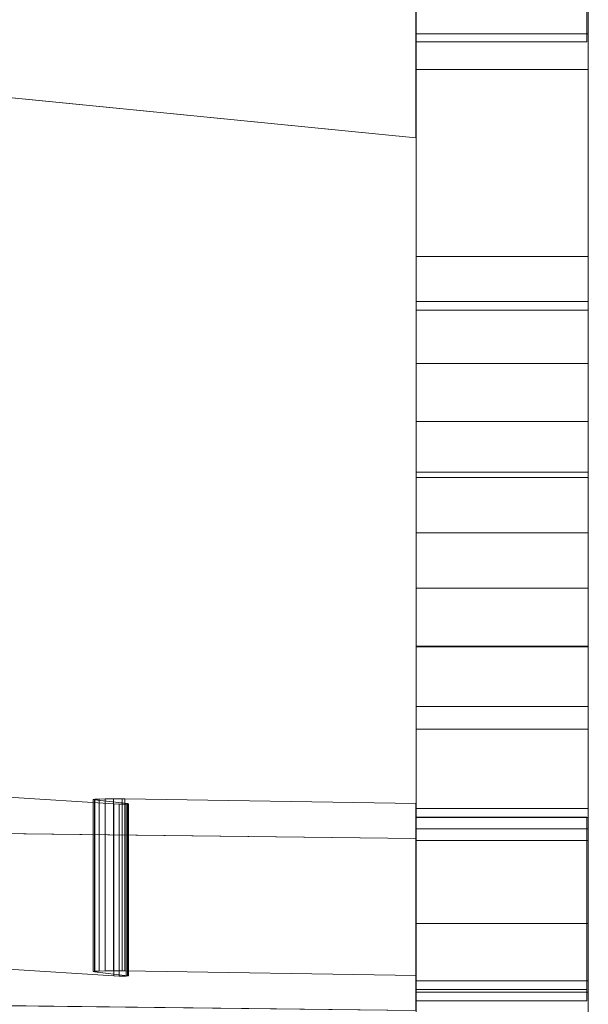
# Model space of a CAD drawing. Header units: millimetres. Extents: x -211 to 218, y -248 to 286.
# Tile 149 of 214: x 188 to 208, y 67 to 101. Entities that reach past the tile are written whole.
import ezdxf

# ---------------------------------------------------------------- set-up
doc = ezdxf.new("R2010")
doc.units = ezdxf.units.MM
doc.header["$LTSCALE"] = 25.4
doc.layers.add('None', color=7, linetype='Continuous', lineweight=9)

msp = doc.modelspace()

# ---------------------------------------------------------------- linework, layer by layer
at = {"layer": 'None', "color": 7, "linetype": 'Continuous', "lineweight": 9}
for points, invisible_edges in [([(187.275, 110.262, -3.983), (191.083, 108.106, 1.634), (173.994, 99.758, 23.386), (173.994, 107.895, 2.184)], 10), ([(201.613, 109.019, 2.584), (201.613, 98.549, 15.047), (201.613, 98.561, 15.395)], 9), ([(201.613, 97.652, 13.614), (201.613, 97.927, 13.828), (201.613, 109.019, 2.584), (201.613, 105.013, 1.131)], 10), ([(201.613, 109.019, 2.584), (201.613, 98.476, 14.706), (201.613, 98.549, 15.047)], 9), ([(201.613, 109.019, 2.584), (201.613, 98.161, 14.087), (201.613, 98.345, 14.383)], 9), ([(201.613, 98.561, 15.395), (201.613, 98.513, 15.741), (201.613, 109.019, 2.584)], 10), ([(201.613, 97.927, 13.828), (201.613, 98.161, 14.087), (201.613, 109.019, 2.584)], 10), ([(201.613, 98.513, 15.741), (201.613, 98.405, 16.072), (201.613, 98.983, 18.053), (201.613, 109.019, 2.584)], 14), ([(201.613, 98.345, 14.383), (201.613, 98.476, 14.706), (201.613, 109.019, 2.584)], 10), ([(201.613, 104.033, 13.084), (201.613, 109.019, 2.584), (201.613, 98.983, 18.053)], 11), ([(207.613, 105.013, 1.131), (207.613, 109.019, 2.584), (207.613, 97.927, 13.828), (207.613, 97.652, 13.614)], 10), ([(207.613, 109.019, 2.584), (207.613, 98.161, 14.087), (207.613, 97.927, 13.828)], 9), ([(207.613, 109.019, 2.584), (207.613, 98.513, 15.741), (207.613, 98.561, 15.395)], 9), ([(207.613, 109.019, 2.584), (207.613, 98.476, 14.706), (207.613, 98.345, 14.383)], 9), ([(207.613, 98.561, 15.395), (207.613, 98.549, 15.047), (207.613, 109.019, 2.584)], 10), ([(207.613, 98.345, 14.383), (207.613, 98.161, 14.087), (207.613, 109.019, 2.584)], 10), ([(207.613, 109.019, 2.584), (207.613, 98.983, 18.053), (207.613, 98.405, 16.072), (207.613, 98.513, 15.741)], 11), ([(207.613, 98.549, 15.047), (207.613, 98.476, 14.706), (207.613, 109.019, 2.584)], 10), ([(207.613, 98.983, 18.053), (207.613, 109.019, 2.584), (207.613, 104.033, 13.084)], 11), ([(191.083, 108.106, 1.634), (191.286, 108.039, 1.808), (174.271, 99.733, 23.449), (173.994, 99.758, 23.386)], 10), ([(201.6, 103.755, 12.97), (174.271, 99.733, 23.449), (191.286, 108.039, 1.808), (191.529, 108.068, 1.732)], 11), ([(201.613, 106.486, 25.942), (201.613, 105.976, 23.929), (201.613, 100.655, 21.886)], 9), ([(201.613, 100.655, 21.886), (201.613, 97.603, 20.179), (201.613, 106.486, 25.942)], 11), ([(201.613, 106.486, 25.942), (201.613, 97.603, 20.179), (201.613, 93.825, 26.003), (201.613, 102.708, 31.767)], 15), ([(207.613, 106.486, 25.942), (207.613, 97.603, 20.179), (207.613, 100.655, 21.886)], 11), ([(207.613, 100.655, 21.886), (207.613, 105.976, 23.929), (207.613, 106.486, 25.942)], 10), ([(207.613, 102.708, 31.767), (207.613, 93.825, 26.003), (207.613, 97.603, 20.179), (207.613, 106.486, 25.942)], 15), ([(201.613, 105.013, 1.131), (201.613, 97.345, 13.45), (201.613, 97.652, 13.614)], 9), ([(201.613, 105.013, 1.131), (201.613, 97.013, 13.343), (201.613, 97.345, 13.45)], 9), ([(201.613, 96.668, 13.294), (201.613, 97.013, 13.343), (201.613, 105.013, 1.131), (201.613, 92.886, -1.846)], 10), ([(207.613, 97.652, 13.614), (207.613, 97.345, 13.45), (207.613, 105.013, 1.131)], 10), ([(207.613, 92.886, -1.846), (207.613, 105.013, 1.131), (207.613, 97.013, 13.343), (207.613, 96.668, 13.294)], 10), ([(207.613, 97.345, 13.45), (207.613, 97.013, 13.343), (207.613, 105.013, 1.131)], 10), ([(201.613, 98.983, 18.053), (201.613, 101.499, 19.685), (201.613, 104.033, 13.084)], 9), ([(207.613, 104.033, 13.084), (207.613, 101.499, 19.685), (207.613, 98.983, 18.053)], 10), ([(174.271, 99.733, 23.449), (201.6, 103.755, 12.97), (201.6, 100.374, 21.779)], 11), ([(201.6, 103.755, 12.97), (207.558, 103.755, 12.97), (207.558, 100.374, 21.779), (201.6, 100.374, 21.779)], 8), ([(201.613, 99.406, 31.528), (201.613, 102.101, 32.701), (201.613, 102.708, 31.767), (201.613, 93.825, 26.003)], 14), ([(207.613, 93.825, 26.003), (207.613, 102.708, 31.767), (207.613, 102.101, 32.701), (207.613, 99.406, 31.528)], 11), ([(201.613, 102.101, 32.701), (201.613, 99.406, 31.528), (207.613, 99.406, 31.528), (207.613, 102.101, 32.701)], 8), ([(201.613, 101.499, 19.685), (201.613, 98.983, 18.053), (201.613, 98.396, 18.957), (201.613, 101.104, 20.714)], 7), ([(207.613, 101.104, 20.714), (207.613, 101.499, 19.685), (201.613, 101.499, 19.685), (201.613, 101.104, 20.714)], 10), ([(207.613, 101.104, 20.714), (207.613, 98.396, 18.957), (207.613, 98.983, 18.053), (207.613, 101.499, 19.685)], 7), ([(201.613, 100.655, 21.886), (201.613, 101.104, 20.714), (201.613, 98.396, 18.957), (201.613, 97.603, 20.179)], 14), ([(201.613, 101.104, 20.714), (201.613, 100.655, 21.886), (207.613, 100.655, 21.886), (207.613, 101.104, 20.714)], 8), ([(207.613, 97.603, 20.179), (207.613, 98.396, 18.957), (207.613, 101.104, 20.714), (207.613, 100.655, 21.886)], 11), ([(201.6, 100.374, 21.779), (201.6, 97.024, 30.509), (174.271, 99.733, 23.449)], 8), ([(201.613, 93.825, 26.003), (201.613, 91.777, 29.16), (201.613, 99.406, 31.528)], 9), ([(207.613, 91.777, 29.16), (207.613, 99.406, 31.528), (201.613, 99.406, 31.528), (201.613, 91.777, 29.16)], 8), ([(207.613, 99.406, 31.528), (207.613, 91.777, 29.16), (207.613, 93.825, 26.003)], 10), ([(201.613, 98.983, 18.053), (201.613, 98.242, 16.38), (201.613, 98.027, 16.655)], 9), ([(201.613, 98.027, 16.655), (201.613, 97.768, 16.888), (201.613, 98.983, 18.053)], 10), ([(201.613, 98.983, 18.053), (201.613, 98.405, 16.072), (201.613, 98.242, 16.38)], 9), ([(201.613, 97.768, 16.888), (201.613, 97.473, 17.073), (201.613, 98.983, 18.053)], 10), ([(207.613, 98.983, 18.053), (207.613, 97.768, 16.888), (207.613, 98.027, 16.655)], 9), ([(207.613, 98.983, 18.053), (207.613, 97.473, 17.073), (207.613, 97.768, 16.888)], 9), ([(207.613, 98.027, 16.655), (207.613, 98.242, 16.38), (207.613, 98.983, 18.053)], 10), ([(207.613, 98.242, 16.38), (207.613, 98.405, 16.072), (207.613, 98.983, 18.053)], 10), ([(207.613, 97.473, 17.073), (207.613, 97.473, 17.073), (207.613, 98.983, 18.053), (207.613, 98.396, 18.957)], 14), ([(201.613, 98.561, 15.395), (207.613, 98.561, 15.395), (207.613, 98.513, 15.741), (201.613, 98.513, 15.741)], 5), ([(201.613, 98.549, 15.047), (207.613, 98.549, 15.047), (207.613, 98.561, 15.395), (201.613, 98.561, 15.395)], 5), ([(201.613, 98.476, 14.706), (207.613, 98.476, 14.706), (207.613, 98.549, 15.047), (201.613, 98.549, 15.047)], 5), ([(201.613, 98.513, 15.741), (207.613, 98.513, 15.741), (207.613, 98.405, 16.072), (201.613, 98.405, 16.072)], 5), ([(201.613, 98.345, 14.383), (207.613, 98.345, 14.383), (207.613, 98.476, 14.706), (201.613, 98.476, 14.706)], 5), ([(201.613, 98.405, 16.072), (207.613, 98.405, 16.072), (207.613, 98.242, 16.38), (201.613, 98.242, 16.38)], 5), ([(201.613, 71.301, 1.378), (201.613, 98.396, 18.957), (201.613, 95.475, 16.969)], 11), ([(201.613, 98.396, 18.957), (201.613, 97.473, 17.073), (201.613, 97.149, 17.204)], 9), ([(201.613, 98.396, 18.957), (201.613, 96.808, 17.277), (201.613, 96.46, 17.289)], 9), ([(201.613, 98.396, 18.957), (201.613, 96.115, 17.24), (201.613, 95.783, 17.133)], 9), ([(201.613, 97.149, 17.204), (201.613, 96.808, 17.277), (201.613, 98.396, 18.957)], 10), ([(201.613, 96.46, 17.289), (201.613, 96.115, 17.24), (201.613, 98.396, 18.957)], 10), ([(201.613, 95.783, 17.133), (201.613, 95.475, 16.969), (201.613, 98.396, 18.957)], 10), ([(201.613, 98.396, 18.957), (201.613, 71.301, 1.378), (201.613, 70.508, 2.6), (201.613, 97.603, 20.179)], 15), ([(201.613, 98.161, 14.087), (207.613, 98.161, 14.087), (207.613, 98.345, 14.383), (201.613, 98.345, 14.383)], 5), ([(201.613, 98.242, 16.38), (207.613, 98.242, 16.38), (207.613, 98.027, 16.655), (201.613, 98.027, 16.655)], 5), ([(201.613, 97.927, 13.828), (207.613, 97.927, 13.828), (207.613, 98.161, 14.087), (201.613, 98.161, 14.087)], 5), ([(207.613, 98.396, 18.957), (207.613, 96.808, 17.277), (207.613, 97.149, 17.204)], 9), ([(207.613, 97.149, 17.204), (207.613, 97.473, 17.073), (207.613, 98.396, 18.957)], 10), ([(207.613, 98.396, 18.957), (207.613, 96.115, 17.24), (207.613, 96.46, 17.289)], 9), ([(207.613, 96.46, 17.289), (207.613, 96.808, 17.277), (207.613, 98.396, 18.957)], 10), ([(207.613, 98.396, 18.957), (207.613, 95.475, 16.969), (207.613, 95.783, 17.133)], 9), ([(207.613, 95.783, 17.133), (207.613, 96.115, 17.24), (207.613, 98.396, 18.957)], 10), ([(207.613, 95.475, 16.969), (207.613, 98.396, 18.957), (207.613, 71.301, 1.378)], 11), ([(207.613, 97.603, 20.179), (207.613, 70.508, 2.6), (207.613, 71.301, 1.378), (207.613, 98.396, 18.957)], 15), ([(201.613, 98.027, 16.655), (207.613, 98.027, 16.655), (207.613, 97.768, 16.888), (201.613, 97.768, 16.888)], 5), ([(201.613, 97.652, 13.614), (207.613, 97.652, 13.614), (207.613, 97.927, 13.828), (201.613, 97.927, 13.828)], 5), ([(201.613, 97.473, 17.073), (201.613, 97.768, 16.888), (207.613, 97.768, 16.888), (207.613, 97.473, 17.073)], 10), ([(201.613, 97.345, 13.45), (207.613, 97.345, 13.45), (207.613, 97.652, 13.614), (201.613, 97.652, 13.614)], 5), ([(201.613, 97.603, 20.179), (201.613, 73.347, 7.923), (201.613, 79.983, 11.365)], 11), ([(201.613, 79.983, 11.365), (201.613, 80.291, 11.529), (201.613, 97.603, 20.179)], 10), ([(201.613, 80.291, 11.529), (201.613, 80.566, 11.743), (201.613, 97.603, 20.179)], 10), ([(201.613, 93.825, 26.003), (201.613, 97.603, 20.179), (201.613, 81.044, 13.987), (201.613, 80.88, 14.295)], 11), ([(201.613, 97.603, 20.179), (201.613, 81.187, 12.962), (201.613, 81.2, 13.31)], 9), ([(201.613, 97.603, 20.179), (201.613, 80.984, 12.298), (201.613, 81.115, 12.621)], 9), ([(201.613, 97.603, 20.179), (201.613, 81.151, 13.655), (201.613, 81.044, 13.987)], 9), ([(201.613, 81.115, 12.621), (201.613, 81.187, 12.962), (201.613, 97.603, 20.179)], 10), ([(201.613, 97.603, 20.179), (201.613, 80.566, 11.743), (201.613, 80.799, 12.002)], 9), ([(201.613, 80.799, 12.002), (201.613, 80.984, 12.298), (201.613, 97.603, 20.179)], 10), ([(201.613, 81.2, 13.31), (201.613, 81.151, 13.655), (201.613, 97.603, 20.179)], 10), ([(201.613, 73.347, 7.923), (201.613, 97.603, 20.179), (201.613, 70.508, 2.6)], 11), ([(201.613, 97.473, 17.073), (207.613, 97.473, 17.073), (207.613, 97.149, 17.204), (201.613, 97.149, 17.204)], 5), ([(207.613, 97.603, 20.179), (207.613, 81.187, 12.962), (207.613, 81.115, 12.621)], 9), ([(207.613, 97.603, 20.179), (207.613, 81.151, 13.655), (207.613, 81.2, 13.31)], 9), ([(207.613, 80.88, 14.295), (207.613, 81.044, 13.987), (207.613, 97.603, 20.179), (207.613, 93.825, 26.003)], 14), ([(207.613, 97.603, 20.179), (207.613, 80.984, 12.298), (207.613, 80.799, 12.002)], 9), ([(207.613, 81.2, 13.31), (207.613, 81.187, 12.962), (207.613, 97.603, 20.179)], 10), ([(207.613, 70.508, 2.6), (207.613, 97.603, 20.179), (207.613, 80.566, 11.743), (207.613, 80.291, 11.529)], 11), ([(207.613, 81.115, 12.621), (207.613, 80.984, 12.298), (207.613, 97.603, 20.179)], 10), ([(207.613, 80.799, 12.002), (207.613, 80.566, 11.743), (207.613, 97.603, 20.179)], 10), ([(207.613, 81.044, 13.987), (207.613, 81.151, 13.655), (207.613, 97.603, 20.179)], 10), ([(201.613, 97.013, 13.343), (207.613, 97.013, 13.343), (207.613, 97.345, 13.45), (201.613, 97.345, 13.45)], 5), ([(201.613, 97.149, 17.204), (207.613, 97.149, 17.204), (207.613, 96.808, 17.277), (201.613, 96.808, 17.277)], 5), ([(201.613, 96.668, 13.294), (207.613, 96.668, 13.294), (207.613, 97.013, 13.343), (201.613, 97.013, 13.343)], 5), ([(201.613, 96.808, 17.277), (207.613, 96.808, 17.277), (207.613, 96.46, 17.289), (201.613, 96.46, 17.289)], 5), ([(201.613, 92.886, -1.846), (201.613, 96.319, 13.307), (201.613, 96.668, 13.294)], 9), ([(201.613, 96.319, 13.307), (207.613, 96.319, 13.307), (207.613, 96.668, 13.294), (201.613, 96.668, 13.294)], 5), ([(201.613, 96.46, 17.289), (207.613, 96.46, 17.289), (207.613, 96.115, 17.24), (201.613, 96.115, 17.24)], 5), ([(207.613, 96.668, 13.294), (207.613, 96.319, 13.307), (207.613, 92.886, -1.846)], 10), ([(201.613, 95.978, 13.379), (201.613, 96.319, 13.307), (201.613, 92.886, -1.846), (201.613, 91.017, -2.27)], 10), ([(201.613, 95.978, 13.379), (207.613, 95.978, 13.379), (207.613, 96.319, 13.307), (201.613, 96.319, 13.307)], 5), ([(201.613, 96.115, 17.24), (207.613, 96.115, 17.24), (207.613, 95.783, 17.133), (201.613, 95.783, 17.133)], 5), ([(207.613, 91.017, -2.27), (207.613, 92.886, -1.846), (207.613, 96.319, 13.307), (207.613, 95.978, 13.379)], 10), ([(201.613, 95.655, 13.51), (201.613, 95.978, 13.379), (201.613, 91.017, -2.27), (201.613, 89.165, -2.522)], 10), ([(201.613, 95.655, 13.51), (207.613, 95.655, 13.51), (207.613, 95.978, 13.379), (201.613, 95.978, 13.379)], 5), ([(201.613, 95.783, 17.133), (207.613, 95.783, 17.133), (207.613, 95.475, 16.969), (201.613, 95.475, 16.969)], 5), ([(207.613, 89.165, -2.522), (207.613, 91.017, -2.27), (207.613, 95.978, 13.379), (207.613, 95.655, 13.51)], 10), ([(201.613, 89.165, -2.522), (201.613, 87.141, -2.757), (201.613, 95.655, 13.51)], 10), ([(201.613, 95.36, 13.695), (201.613, 95.655, 13.51), (201.613, 87.141, -2.757), (201.613, 85.194, -3.086)], 10), ([(201.613, 95.36, 13.695), (207.613, 95.36, 13.695), (207.613, 95.655, 13.51), (201.613, 95.655, 13.51)], 5), ([(201.613, 95.475, 16.969), (201.613, 95.201, 16.755), (201.613, 71.301, 1.378)], 10), ([(201.613, 95.475, 16.969), (207.613, 95.475, 16.969), (207.613, 95.201, 16.755), (201.613, 95.201, 16.755)], 5), ([(207.613, 95.655, 13.51), (207.613, 87.141, -2.757), (207.613, 89.165, -2.522)], 9), ([(207.613, 85.194, -3.086), (207.613, 87.141, -2.757), (207.613, 95.655, 13.51), (207.613, 95.36, 13.695)], 10), ([(207.613, 71.301, 1.378), (207.613, 95.201, 16.755), (207.613, 95.475, 16.969)], 9), ([(201.613, 95.101, 13.928), (201.613, 95.36, 13.695), (201.613, 83.264, -3.244), (201.613, 81.335, -3.401)], 10), ([(201.613, 85.194, -3.086), (201.613, 83.264, -3.244), (201.613, 95.36, 13.695)], 10), ([(201.613, 95.101, 13.928), (207.613, 95.101, 13.928), (207.613, 95.36, 13.695), (201.613, 95.36, 13.695)], 5), ([(201.613, 95.201, 16.755), (201.613, 94.967, 16.496), (201.613, 71.301, 1.378)], 10), ([(201.613, 95.201, 16.755), (207.613, 95.201, 16.755), (207.613, 94.967, 16.496), (201.613, 94.967, 16.496)], 5), ([(201.613, 95.101, 13.928), (201.613, 81.335, -3.401), (201.613, 79.31, -3.636)], 9), ([(201.613, 71.888, 0.474), (201.613, 94.886, 14.203), (201.613, 95.101, 13.928), (201.613, 76.425, -3.785)], 13), ([(201.613, 79.31, -3.636), (201.613, 77.208, -3.776), (201.613, 76.425, -3.785), (201.613, 95.101, 13.928)], 12), ([(201.613, 94.886, 14.203), (207.613, 94.886, 14.203), (207.613, 95.101, 13.928), (201.613, 95.101, 13.928)], 5), ([(207.613, 95.36, 13.695), (207.613, 83.264, -3.244), (207.613, 85.194, -3.086)], 9), ([(207.613, 81.335, -3.401), (207.613, 83.264, -3.244), (207.613, 95.36, 13.695), (207.613, 95.101, 13.928)], 10), ([(207.613, 94.967, 16.496), (207.613, 95.201, 16.755), (207.613, 71.301, 1.378)], 10), ([(207.613, 95.101, 13.928), (207.613, 76.425, -3.785), (207.613, 77.208, -3.776), (207.613, 79.31, -3.636)], 9), ([(207.613, 79.31, -3.636), (207.613, 81.335, -3.401), (207.613, 95.101, 13.928)], 10), ([(207.613, 76.425, -3.785), (207.613, 95.101, 13.928), (207.613, 94.886, 14.203), (207.613, 71.888, 0.474)], 13), ([(201.613, 94.967, 16.496), (201.613, 94.782, 16.2), (201.613, 71.301, 1.378)], 10), ([(201.613, 94.967, 16.496), (207.613, 94.967, 16.496), (207.613, 94.782, 16.2), (201.613, 94.782, 16.2)], 5), ([(201.613, 94.723, 14.511), (201.613, 94.886, 14.203), (201.613, 71.888, 0.474)], 10), ([(201.613, 94.723, 14.511), (207.613, 94.723, 14.511), (207.613, 94.886, 14.203), (201.613, 94.886, 14.203)], 5), ([(201.613, 94.782, 16.2), (201.613, 94.652, 15.877), (201.613, 71.301, 1.378)], 10), ([(201.613, 94.782, 16.2), (207.613, 94.782, 16.2), (207.613, 94.652, 15.877), (201.613, 94.652, 15.877)], 5), ([(201.613, 94.615, 14.843), (201.613, 94.723, 14.511), (201.613, 71.888, 0.474)], 10), ([(201.613, 94.615, 14.843), (207.613, 94.615, 14.843), (207.613, 94.723, 14.511), (201.613, 94.723, 14.511)], 5), ([(207.613, 71.301, 1.378), (207.613, 94.782, 16.2), (207.613, 94.967, 16.496)], 9), ([(207.613, 71.888, 0.474), (207.613, 94.886, 14.203), (207.613, 94.723, 14.511)], 9), ([(207.613, 71.301, 1.378), (207.613, 94.652, 15.877), (207.613, 94.782, 16.2)], 9), ([(207.613, 71.888, 0.474), (207.613, 94.723, 14.511), (207.613, 94.615, 14.843)], 9), ([(201.613, 71.301, 1.378), (201.613, 94.652, 15.877), (201.613, 94.579, 15.536)], 9), ([(201.613, 94.652, 15.877), (207.613, 94.652, 15.877), (207.613, 94.579, 15.536), (201.613, 94.579, 15.536)], 5), ([(201.613, 71.888, 0.474), (201.613, 94.567, 15.187), (201.613, 94.615, 14.843)], 9), ([(207.613, 94.567, 15.187), (207.613, 94.615, 14.843), (201.613, 94.615, 14.843), (201.613, 94.567, 15.187)], 10), ([(201.613, 71.301, 1.378), (201.613, 94.579, 15.536), (201.613, 94.567, 15.188)], 9), ([(201.613, 94.579, 15.536), (207.613, 94.579, 15.536), (207.613, 94.567, 15.188), (201.613, 94.567, 15.188)], 5), ([(201.613, 94.567, 15.188), (201.613, 94.567, 15.187), (201.613, 71.888, 0.474), (201.613, 71.301, 1.378)], 14), ([(201.613, 94.567, 15.187), (201.613, 94.567, 15.188), (207.613, 94.567, 15.188), (207.613, 94.567, 15.187)], 10), ([(207.613, 94.579, 15.536), (207.613, 94.652, 15.877), (207.613, 71.301, 1.378)], 10), ([(207.613, 94.615, 14.843), (207.613, 94.567, 15.187), (207.613, 71.888, 0.474)], 10), ([(207.613, 94.567, 15.188), (207.613, 94.579, 15.536), (207.613, 71.301, 1.378)], 10), ([(207.613, 71.301, 1.378), (207.613, 71.888, 0.474), (207.613, 94.567, 15.187), (207.613, 94.567, 15.188)], 11), ([(201.613, 93.825, 26.003), (201.613, 78.753, 15.155), (201.613, 78.422, 15.048)], 9), ([(201.613, 78.422, 15.048), (201.613, 78.114, 14.884), (201.613, 73.16, 12.597), (201.613, 93.825, 26.003)], 14), ([(201.613, 93.825, 26.003), (201.613, 79.788, 15.119), (201.613, 79.447, 15.191)], 9), ([(201.613, 93.825, 26.003), (201.613, 80.666, 14.57), (201.613, 80.407, 14.803)], 9), ([(201.613, 93.825, 26.003), (201.613, 80.111, 14.988), (201.613, 79.788, 15.119)], 9), ([(201.613, 80.88, 14.295), (201.613, 80.666, 14.57), (201.613, 93.825, 26.003)], 10), ([(201.613, 80.407, 14.803), (201.613, 80.111, 14.988), (201.613, 93.825, 26.003)], 10), ([(201.613, 93.825, 26.003), (201.613, 79.099, 15.204), (201.613, 78.753, 15.155)], 9), ([(201.613, 85.375, 27.782), (201.613, 91.327, 29.02), (201.613, 93.825, 26.003), (201.613, 73.16, 12.597)], 14), ([(201.613, 91.327, 29.02), (201.613, 91.777, 29.16), (201.613, 93.825, 26.003)], 10), ([(201.613, 79.447, 15.191), (201.613, 79.099, 15.204), (201.613, 93.825, 26.003)], 10), ([(207.613, 73.16, 12.597), (207.613, 93.825, 26.003), (207.613, 91.327, 29.02), (207.613, 85.375, 27.782)], 11), ([(207.613, 93.825, 26.003), (207.613, 91.777, 29.16), (207.613, 91.327, 29.02)], 9), ([(207.613, 93.825, 26.003), (207.613, 73.16, 12.597), (207.613, 78.114, 14.884), (207.613, 78.422, 15.048)], 11), ([(207.613, 93.825, 26.003), (207.613, 80.666, 14.57), (207.613, 80.88, 14.295)], 9), ([(207.613, 93.825, 26.003), (207.613, 78.753, 15.155), (207.613, 79.099, 15.204)], 9), ([(207.613, 93.825, 26.003), (207.613, 80.111, 14.988), (207.613, 80.407, 14.803)], 9), ([(207.613, 79.099, 15.204), (207.613, 79.447, 15.191), (207.613, 93.825, 26.003)], 10), ([(207.613, 80.407, 14.803), (207.613, 80.666, 14.57), (207.613, 93.825, 26.003)], 10), ([(207.613, 79.447, 15.191), (207.613, 79.788, 15.119), (207.613, 93.825, 26.003)], 10), ([(207.613, 79.788, 15.119), (207.613, 80.111, 14.988), (207.613, 93.825, 26.003)], 10), ([(207.613, 78.422, 15.048), (207.613, 78.753, 15.155), (207.613, 93.825, 26.003)], 10), ([(201.613, 91.777, 29.16), (201.613, 91.327, 29.02), (207.613, 91.327, 29.02), (207.613, 91.777, 29.16)], 8), ([(201.613, 73.16, 12.597), (201.613, 72.949, 17.882), (201.613, 85.312, 27.773), (201.613, 85.375, 27.782)], 10), ([(207.613, 85.312, 27.773), (207.613, 85.375, 27.782), (201.613, 85.375, 27.782), (201.613, 85.312, 27.773)], 8), ([(201.613, 79.285, 26.905), (201.613, 85.312, 27.773), (201.613, 69.878, 17.759)], 10), ([(201.613, 72.949, 17.882), (201.613, 69.878, 17.759), (201.613, 85.312, 27.773)], 10), ([(201.613, 85.312, 27.773), (201.613, 79.285, 26.905), (207.613, 79.285, 26.905), (207.613, 85.312, 27.773)], 8), ([(207.613, 85.375, 27.782), (207.613, 85.312, 27.773), (207.613, 72.949, 17.882), (207.613, 73.16, 12.597)], 10), ([(207.613, 85.312, 27.773), (207.613, 69.878, 17.759), (207.613, 72.949, 17.882)], 9), ([(207.613, 69.878, 17.759), (207.613, 85.312, 27.773), (207.613, 79.285, 26.905)], 9), ([(201.613, 81.2, 13.31), (207.613, 81.2, 13.31), (207.613, 81.151, 13.655), (201.613, 81.151, 13.655)], 5), ([(201.613, 81.187, 12.962), (207.613, 81.187, 12.962), (207.613, 81.2, 13.31), (201.613, 81.2, 13.31)], 5), ([(201.613, 81.115, 12.621), (207.613, 81.115, 12.621), (207.613, 81.187, 12.962), (201.613, 81.187, 12.962)], 5), ([(201.613, 81.151, 13.655), (207.613, 81.151, 13.655), (207.613, 81.044, 13.987), (201.613, 81.044, 13.987)], 5), ([(201.613, 80.984, 12.298), (207.613, 80.984, 12.298), (207.613, 81.115, 12.621), (201.613, 81.115, 12.621)], 5), ([(201.613, 81.044, 13.987), (207.613, 81.044, 13.987), (207.613, 80.88, 14.295), (201.613, 80.88, 14.295)], 5), ([(201.613, 80.799, 12.002), (207.613, 80.799, 12.002), (207.613, 80.984, 12.298), (201.613, 80.984, 12.298)], 5), ([(201.613, 80.88, 14.295), (207.613, 80.88, 14.295), (207.613, 80.666, 14.57), (201.613, 80.666, 14.57)], 5), ([(201.613, 80.566, 11.743), (207.613, 80.566, 11.743), (207.613, 80.799, 12.002), (201.613, 80.799, 12.002)], 5), ([(201.613, 80.666, 14.57), (207.613, 80.666, 14.57), (207.613, 80.407, 14.803), (201.613, 80.407, 14.803)], 5), ([(201.613, 80.291, 11.529), (207.613, 80.291, 11.529), (207.613, 80.566, 11.743), (201.613, 80.566, 11.743)], 5), ([(201.613, 80.407, 14.803), (207.613, 80.407, 14.803), (207.613, 80.111, 14.988), (201.613, 80.111, 14.988)], 5), ([(201.613, 79.983, 11.365), (207.613, 79.983, 11.365), (207.613, 80.291, 11.529), (201.613, 80.291, 11.529)], 5), ([(207.613, 70.508, 2.6), (207.613, 80.291, 11.529), (207.613, 79.983, 11.365)], 9), ([(201.613, 80.111, 14.988), (207.613, 80.111, 14.988), (207.613, 79.788, 15.119), (201.613, 79.788, 15.119)], 5), ([(201.613, 73.347, 7.923), (201.613, 79.651, 11.257), (201.613, 79.983, 11.365)], 9), ([(201.613, 79.651, 11.257), (207.613, 79.651, 11.257), (207.613, 79.983, 11.365), (201.613, 79.983, 11.365)], 5), ([(207.613, 79.983, 11.365), (207.613, 79.651, 11.257), (207.613, 70.508, 2.6)], 10), ([(201.613, 79.788, 15.119), (207.613, 79.788, 15.119), (207.613, 79.447, 15.191), (201.613, 79.447, 15.191)], 5), ([(201.613, 73.347, 7.923), (201.613, 79.306, 11.209), (201.613, 79.651, 11.257)], 9), ([(201.613, 79.306, 11.209), (207.613, 79.306, 11.209), (207.613, 79.651, 11.257), (201.613, 79.651, 11.257)], 5), ([(207.613, 79.651, 11.257), (207.613, 79.306, 11.209), (207.613, 70.508, 2.6)], 10), ([(201.613, 79.447, 15.191), (207.613, 79.447, 15.191), (207.613, 79.099, 15.204), (201.613, 79.099, 15.204)], 5), ([(201.613, 78.958, 11.221), (201.613, 79.306, 11.209), (201.613, 73.347, 7.923)], 10), ([(201.613, 78.958, 11.221), (207.613, 78.958, 11.221), (207.613, 79.306, 11.209), (201.613, 79.306, 11.209)], 5), ([(201.613, 75.956, 26.676), (201.613, 79.285, 26.905), (201.613, 69.878, 17.759), (201.613, 67.253, 17.654)], 10), ([(207.613, 75.956, 26.676), (207.613, 79.285, 26.905), (201.613, 79.285, 26.905), (201.613, 75.956, 26.676)], 8), ([(207.613, 73.347, 7.923), (207.613, 79.306, 11.209), (207.613, 78.958, 11.221)], 9), ([(207.613, 70.508, 2.6), (207.613, 79.306, 11.209), (207.613, 73.347, 7.923)], 11), ([(207.613, 67.253, 17.654), (207.613, 69.878, 17.759), (207.613, 79.285, 26.905), (207.613, 75.956, 26.676)], 10), ([(201.613, 79.099, 15.204), (207.613, 79.099, 15.204), (207.613, 78.753, 15.155), (201.613, 78.753, 15.155)], 5), ([(201.613, 73.347, 7.923), (201.613, 78.617, 11.294), (201.613, 78.958, 11.221)], 9), ([(201.613, 78.617, 11.294), (207.613, 78.617, 11.294), (207.613, 78.958, 11.221), (201.613, 78.958, 11.221)], 5), ([(207.613, 78.958, 11.221), (207.613, 78.617, 11.294), (207.613, 73.347, 7.923)], 10), ([(201.613, 78.753, 15.155), (207.613, 78.753, 15.155), (207.613, 78.422, 15.048), (201.613, 78.422, 15.048)], 5), ([(201.613, 78.294, 11.425), (201.613, 78.617, 11.294), (201.613, 73.347, 7.923)], 10), ([(201.613, 78.294, 11.425), (207.613, 78.294, 11.425), (207.613, 78.617, 11.294), (201.613, 78.617, 11.294)], 5), ([(207.613, 73.347, 7.923), (207.613, 78.617, 11.294), (207.613, 78.294, 11.425)], 9), ([(201.613, 78.422, 15.048), (207.613, 78.422, 15.048), (207.613, 78.114, 14.884), (201.613, 78.114, 14.884)], 5), ([(201.613, 73.347, 7.923), (201.613, 77.998, 11.61), (201.613, 78.294, 11.425)], 9), ([(201.613, 77.998, 11.61), (207.613, 77.998, 11.61), (207.613, 78.294, 11.425), (201.613, 78.294, 11.425)], 5), ([(207.613, 78.294, 11.425), (207.613, 77.998, 11.61), (207.613, 73.16, 12.597), (207.613, 73.347, 7.923)], 10), ([(201.613, 78.114, 14.884), (201.613, 77.839, 14.67), (201.613, 73.16, 12.597)], 10), ([(201.613, 78.114, 14.884), (207.613, 78.114, 14.884), (207.613, 77.839, 14.67), (201.613, 77.839, 14.67)], 5), ([(201.613, 77.739, 11.843), (201.613, 77.998, 11.61), (201.613, 73.347, 7.923)], 10), ([(201.613, 77.739, 11.843), (207.613, 77.739, 11.843), (207.613, 77.998, 11.61), (201.613, 77.998, 11.61)], 5), ([(207.613, 73.16, 12.597), (207.613, 77.839, 14.67), (207.613, 78.114, 14.884)], 9), ([(207.613, 73.16, 12.597), (207.613, 77.998, 11.61), (207.613, 77.739, 11.843)], 9), ([(201.613, 77.839, 14.67), (201.613, 77.606, 14.411), (201.613, 73.16, 12.597)], 10), ([(201.613, 77.839, 14.67), (207.613, 77.839, 14.67), (207.613, 77.606, 14.411), (201.613, 77.606, 14.411)], 5), ([(201.613, 73.347, 7.923), (201.613, 77.525, 12.118), (201.613, 77.739, 11.843)], 9), ([(201.613, 77.525, 12.118), (207.613, 77.525, 12.118), (207.613, 77.739, 11.843), (201.613, 77.739, 11.843)], 5), ([(201.613, 73.16, 12.597), (201.613, 77.606, 14.411), (201.613, 77.421, 14.115)], 9), ([(201.613, 77.606, 14.411), (207.613, 77.606, 14.411), (207.613, 77.421, 14.115), (201.613, 77.421, 14.115)], 5), ([(207.613, 73.16, 12.597), (207.613, 77.606, 14.411), (207.613, 77.839, 14.67)], 9), ([(207.613, 77.739, 11.843), (207.613, 77.525, 12.118), (207.613, 73.16, 12.597)], 10), ([(207.613, 77.421, 14.115), (207.613, 77.606, 14.411), (207.613, 73.16, 12.597)], 10), ([(201.613, 77.361, 12.426), (201.613, 77.525, 12.118), (201.613, 73.347, 7.923), (201.613, 73.16, 12.597)], 10), ([(201.613, 77.361, 12.426), (207.613, 77.361, 12.426), (207.613, 77.525, 12.118), (201.613, 77.525, 12.118)], 5), ([(201.613, 77.421, 14.115), (201.613, 77.29, 13.792), (201.613, 73.16, 12.597)], 10), ([(201.613, 77.421, 14.115), (207.613, 77.421, 14.115), (207.613, 77.29, 13.792), (201.613, 77.29, 13.792)], 5), ([(201.613, 77.254, 12.757), (201.613, 77.361, 12.426), (201.613, 73.16, 12.597)], 10), ([(201.613, 77.254, 12.757), (207.613, 77.254, 12.757), (207.613, 77.361, 12.426), (201.613, 77.361, 12.426)], 5), ([(201.613, 73.16, 12.597), (201.613, 77.29, 13.792), (201.613, 77.217, 13.451)], 9), ([(201.613, 77.29, 13.792), (207.613, 77.29, 13.792), (207.613, 77.217, 13.451), (201.613, 77.217, 13.451)], 5), ([(201.613, 77.205, 13.103), (201.613, 77.254, 12.757), (201.613, 73.16, 12.597)], 10), ([(201.613, 77.205, 13.103), (207.613, 77.205, 13.103), (207.613, 77.254, 12.757), (201.613, 77.254, 12.757)], 5), ([(201.613, 73.16, 12.597), (201.613, 77.217, 13.451), (201.613, 77.205, 13.103)], 9), ([(201.613, 77.217, 13.451), (207.613, 77.217, 13.451), (207.613, 77.205, 13.103), (201.613, 77.205, 13.103)], 5), ([(207.613, 73.16, 12.597), (207.613, 77.525, 12.118), (207.613, 77.361, 12.426)], 9), ([(207.613, 73.16, 12.597), (207.613, 77.29, 13.792), (207.613, 77.421, 14.115)], 9), ([(207.613, 73.16, 12.597), (207.613, 77.361, 12.426), (207.613, 77.254, 12.757)], 9), ([(207.613, 77.217, 13.451), (207.613, 77.29, 13.792), (207.613, 73.16, 12.597)], 10), ([(207.613, 73.16, 12.597), (207.613, 77.254, 12.757), (207.613, 77.205, 13.103)], 9), ([(207.613, 77.205, 13.103), (207.613, 77.217, 13.451), (207.613, 73.16, 12.597)], 10), ([(201.613, 76.425, -3.785), (201.613, 74.608, -3.72), (201.613, 71.888, 0.474)], 10), ([(201.613, 74.608, -3.72), (201.613, 76.425, -3.785), (207.613, 76.425, -3.785), (207.613, 74.608, -3.72)], 8), ([(207.613, 71.888, 0.474), (207.613, 74.608, -3.72), (207.613, 76.425, -3.785)], 9), ([(201.613, 67.253, 17.654), (201.613, 61.129, 17.057), (201.613, 75.956, 26.676)], 11), ([(201.613, 72.54, 26.441), (201.613, 75.956, 26.676), (201.613, 61.129, 17.057)], 10), ([(201.613, 75.956, 26.676), (201.613, 72.54, 26.441), (207.613, 72.54, 26.441), (207.613, 75.956, 26.676)], 8), ([(207.613, 61.129, 17.057), (207.613, 75.956, 26.676), (207.613, 72.54, 26.441)], 9), ([(207.613, 75.956, 26.676), (207.613, 61.129, 17.057), (207.613, 67.253, 17.654)], 11), ([(201.613, 71.888, 0.474), (201.613, 74.608, -3.72), (201.613, 73.65, -3.685)], 9), ([(207.613, 74.608, -3.72), (207.613, 73.65, -3.685), (201.613, 73.65, -3.685), (201.613, 74.608, -3.72)], 8), ([(207.613, 73.65, -3.685), (207.613, 74.608, -3.72), (207.613, 71.888, 0.474)], 10), ([(173.994, 73.864, -4.973), (191.071, 73.817, -3.799), (187.385, 74.051, -9.647)], 9), ([(173.994, 73.864, -4.973), (201.6, 72.949, 17.882), (191.251, 73.81, -3.617), (191.071, 73.817, -3.799)], 11), ([(174.259, 72.93, 18.351), (201.6, 72.609, 26.351), (201.6, 72.949, 17.882), (173.994, 73.864, -4.973)], 12), ([(191.36, 73.995, -8.254), (190.556, 73.986, -8.024), (190.411, 73.977, -7.799), (190.349, 73.965, -7.488)], 9), ([(190.349, 73.965, -7.488), (190.397, 73.953, -7.206), (191.36, 73.995, -8.254)], 10), ([(190.397, 73.953, -7.206), (191.45, 73.994, -8.224), (191.36, 73.995, -8.254)], 9), ([(190.397, 73.953, -7.206), (191.548, 73.825, -3.996), (191.45, 73.994, -8.224)], 10), ([(191.36, 73.995, -8.254), (191.061, 73.996, -8.279), (190.767, 73.993, -8.188), (190.556, 73.986, -8.024)], 8), ([(191.498, 73.812, -3.675), (191.251, 73.81, -3.617), (201.6, 72.949, 17.882), (201.6, 73.348, 7.916)], 14), ([(191.548, 73.825, -3.996), (201.6, 73.826, -4.036), (191.45, 73.994, -8.224)], 9), ([(191.582, 73.821, -3.89), (191.498, 73.812, -3.675), (201.6, 73.348, 7.916), (201.6, 73.826, -4.036)], 10), ([(191.548, 73.825, -3.996), (191.582, 73.821, -3.89), (201.6, 73.826, -4.036)], 10), ([(201.613, 73.65, -3.685), (201.613, 69.653, -3.638), (201.613, 65.756, -3.504), (201.613, 71.888, 0.474)], 12), ([(207.613, 71.888, 0.474), (207.613, 65.756, -3.504), (207.613, 69.653, -3.638), (207.613, 73.65, -3.685)], 9), ([(201.6, 72.949, 17.882), (207.558, 72.949, 17.882), (207.558, 73.348, 7.916), (201.6, 73.348, 7.916)], 8), ([(201.613, 70.508, 2.6), (201.613, 67.652, 7.695), (201.613, 73.347, 7.923)], 9), ([(201.613, 73.16, 12.597), (201.613, 73.347, 7.923), (207.613, 73.347, 7.923), (207.613, 73.16, 12.597)], 8), ([(207.613, 73.16, 12.597), (207.613, 72.949, 17.882), (201.613, 72.949, 17.882), (201.613, 73.16, 12.597)], 8), ([(207.613, 73.347, 7.923), (207.613, 67.652, 7.695), (207.613, 70.508, 2.6)], 10), ([(201.613, 69.878, 17.759), (201.613, 72.949, 17.882), (207.613, 72.949, 17.882), (207.613, 69.878, 17.759)], 8), ([(201.613, 61.129, 17.057), (201.613, 58.716, 20.776), (201.613, 67.258, 26.318), (201.613, 72.54, 26.441)], 11), ([(207.613, 67.258, 26.318), (207.613, 72.54, 26.441), (201.613, 72.54, 26.441), (201.613, 67.258, 26.318)], 8), ([(207.613, 72.54, 26.441), (207.613, 67.258, 26.318), (207.613, 58.716, 20.776), (207.613, 61.129, 17.057)], 14), ([(201.613, 64.277, -3.454), (201.613, 71.301, 1.378), (201.613, 71.888, 0.474), (201.613, 65.756, -3.504)], 7), ([(207.613, 65.756, -3.504), (207.613, 71.888, 0.474), (207.613, 71.301, 1.378), (207.613, 64.277, -3.454)], 7), ([(201.613, 61.309, -3.368), (201.613, 70.508, 2.6), (201.613, 71.301, 1.378), (201.613, 64.277, -3.454)], 7), ([(207.613, 64.277, -3.454), (207.613, 71.301, 1.378), (207.613, 70.508, 2.6), (207.613, 61.309, -3.368)], 7), ([(201.613, 66.73, 8.424), (201.613, 70.508, 2.6), (201.613, 61.309, -3.368), (201.613, 56.816, -3.238)], 11), ([(201.613, 67.652, 7.695), (201.613, 70.508, 2.6), (201.613, 66.73, 8.424)], 11), ([(207.613, 66.73, 8.424), (207.613, 70.508, 2.6), (207.613, 67.652, 7.695)], 11), ([(207.613, 56.816, -3.238), (207.613, 61.309, -3.368), (207.613, 70.508, 2.6), (207.613, 66.73, 8.424)], 14), ([(207.613, 69.878, 17.759), (207.613, 67.253, 17.654), (201.613, 67.253, 17.654), (201.613, 69.878, 17.759)], 8), ([(201.613, 65.756, -3.504), (201.613, 69.653, -3.638), (207.613, 69.653, -3.638), (207.613, 65.756, -3.504)], 8), ([(187.385, 68.056, -9.887), (191.071, 67.822, -4.039), (173.994, 66.937, 18.044), (173.994, 67.869, -5.213)], 10), ([(191.36, 68, -8.495), (190.397, 67.958, -7.446), (190.349, 67.97, -7.729)], 9), ([(190.349, 67.97, -7.729), (190.411, 67.982, -8.039), (190.556, 67.991, -8.264), (191.36, 68, -8.495)], 12), ([(191.36, 68, -8.495), (191.45, 67.999, -8.464), (190.397, 67.958, -7.446)], 10), ([(191.45, 67.999, -8.464), (191.548, 67.83, -4.236), (190.397, 67.958, -7.446)], 9), ([(190.556, 67.991, -8.264), (190.767, 67.998, -8.428), (191.061, 68.001, -8.519), (191.36, 68, -8.495)], 8), ([(191.45, 67.999, -8.464), (201.6, 67.831, -4.276), (191.548, 67.83, -4.236)], 10), ([(191.071, 67.822, -4.039), (191.251, 67.814, -3.857), (174.259, 66.935, 18.111), (173.994, 66.937, 18.044)], 10), ([(201.6, 67.353, 7.676), (174.259, 66.935, 18.111), (191.251, 67.814, -3.857), (191.498, 67.817, -3.915)], 11), ([(201.6, 67.831, -4.276), (201.6, 67.353, 7.676), (191.498, 67.817, -3.915), (191.582, 67.825, -4.13)], 10), ([(201.6, 67.831, -4.276), (191.582, 67.825, -4.13), (191.548, 67.83, -4.236)], 9), ([(201.613, 66.73, 8.424), (201.613, 67.6, 8.989), (201.613, 67.652, 7.695)], 9), ([(207.613, 67.6, 8.989), (207.613, 67.652, 7.695), (201.613, 67.652, 7.695), (201.613, 67.6, 8.989)], 8), ([(201.613, 67.6, 8.989), (201.613, 66.73, 8.424), (201.613, 63.4, 13.556), (201.613, 67.316, 16.097)], 7), ([(207.613, 67.316, 16.097), (207.613, 67.6, 8.989), (201.613, 67.6, 8.989), (201.613, 67.316, 16.097)], 10), ([(207.613, 67.652, 7.695), (207.613, 67.6, 8.989), (207.613, 66.73, 8.424)], 10), ([(207.613, 67.316, 16.097), (207.613, 63.4, 13.556), (207.613, 66.73, 8.424), (207.613, 67.6, 8.989)], 7), ([(174.259, 66.935, 18.111), (201.6, 67.353, 7.676), (201.6, 66.953, 17.642)], 11), ([(201.6, 67.353, 7.676), (207.558, 67.353, 7.676), (207.558, 66.953, 17.642), (201.6, 66.953, 17.642)], 8), ([(201.613, 67.253, 17.654), (201.613, 67.316, 16.097), (201.613, 63.4, 13.556), (201.613, 61.129, 17.057)], 14), ([(201.613, 67.316, 16.097), (201.613, 67.253, 17.654), (207.613, 67.253, 17.654), (207.613, 67.316, 16.097)], 8), ([(201.613, 63.994, 26.242), (201.613, 67.258, 26.318), (201.613, 58.716, 20.776)], 10), ([(201.613, 67.258, 26.318), (201.613, 63.994, 26.242), (207.613, 63.994, 26.242), (207.613, 67.258, 26.318)], 8), ([(207.613, 61.129, 17.057), (207.613, 63.4, 13.556), (207.613, 67.316, 16.097), (207.613, 67.253, 17.654)], 11), ([(207.613, 58.716, 20.776), (207.613, 67.258, 26.318), (207.613, 63.994, 26.242)], 9), ([(201.6, 66.953, 17.642), (201.6, 66.614, 26.111), (174.259, 66.935, 18.111)], 8)]:
    msp.add_3dface(points, dxfattribs=dict(at, invisible_edges=invisible_edges))
for points in [[(207.558, 105.976, 23.929), (207.558, 100.374, 21.779), (207.558, 103.755, 12.97), (207.558, 109.357, 15.12)], [(201.6, 102.626, 32.659), (201.6, 97.024, 30.509), (201.6, 100.374, 21.779), (201.6, 105.976, 23.929)], [(201.6, 105.976, 23.929), (201.6, 100.374, 21.779), (207.558, 100.374, 21.779), (207.558, 105.976, 23.929)], [(207.613, 100.655, 21.886), (201.613, 100.655, 21.886), (201.613, 105.976, 23.929), (207.613, 105.976, 23.929)], [(174.271, 105.335, 25.599), (174.271, 99.733, 23.449), (201.6, 97.024, 30.509), (201.6, 102.626, 32.659)], [(207.613, 92.886, -1.846), (201.613, 92.886, -1.846), (201.613, 105.013, 1.131), (207.613, 105.013, 1.131)], [(207.613, 91.017, -2.27), (201.613, 91.017, -2.27), (201.613, 92.886, -1.846), (207.613, 92.886, -1.846)], [(207.613, 91.327, 29.02), (201.613, 91.327, 29.02), (201.613, 85.375, 27.782), (207.613, 85.375, 27.782)], [(207.613, 89.165, -2.522), (201.613, 89.165, -2.522), (201.613, 91.017, -2.27), (207.613, 91.017, -2.27)], [(207.613, 87.141, -2.757), (201.613, 87.141, -2.757), (201.613, 89.165, -2.522), (207.613, 89.165, -2.522)], [(207.613, 85.194, -3.086), (201.613, 85.194, -3.086), (201.613, 87.141, -2.757), (207.613, 87.141, -2.757)], [(207.613, 83.264, -3.244), (201.613, 83.264, -3.244), (201.613, 85.194, -3.086), (207.613, 85.194, -3.086)], [(207.613, 81.335, -3.401), (201.613, 81.335, -3.401), (201.613, 83.264, -3.244), (207.613, 83.264, -3.244)], [(207.613, 79.31, -3.636), (201.613, 79.31, -3.636), (201.613, 81.335, -3.401), (207.613, 81.335, -3.401)], [(207.613, 77.208, -3.776), (201.613, 77.208, -3.776), (201.613, 79.31, -3.636), (207.613, 79.31, -3.636)], [(207.613, 76.425, -3.785), (201.613, 76.425, -3.785), (201.613, 77.208, -3.776), (207.613, 77.208, -3.776)], [(191.071, 73.817, -3.799), (191.071, 67.822, -4.039), (187.385, 68.056, -9.887), (187.385, 74.051, -9.647)], [(190.411, 73.977, -7.799), (190.411, 67.982, -8.039), (190.349, 67.97, -7.729), (190.349, 73.965, -7.488)], [(190.349, 73.965, -7.488), (190.349, 67.97, -7.729), (190.397, 67.958, -7.446), (190.397, 73.953, -7.206)], [(190.397, 73.953, -7.206), (190.397, 67.958, -7.446), (191.548, 67.83, -4.236), (191.548, 73.825, -3.996)], [(190.556, 73.986, -8.024), (190.556, 67.991, -8.264), (190.411, 67.982, -8.039), (190.411, 73.977, -7.799)], [(190.767, 73.993, -8.188), (190.767, 67.998, -8.428), (190.556, 67.991, -8.264), (190.556, 73.986, -8.024)], [(191.061, 73.996, -8.279), (191.061, 68.001, -8.519), (190.767, 67.998, -8.428), (190.767, 73.993, -8.188)], [(191.36, 73.995, -8.254), (191.36, 68, -8.495), (191.061, 68.001, -8.519), (191.061, 73.996, -8.279)], [(191.251, 73.81, -3.617), (191.251, 67.814, -3.857), (191.071, 67.822, -4.039), (191.071, 73.817, -3.799)], [(191.498, 73.812, -3.675), (191.498, 67.817, -3.915), (191.251, 67.814, -3.857), (191.251, 73.81, -3.617)], [(191.45, 73.994, -8.224), (191.45, 67.999, -8.464), (191.36, 68, -8.495), (191.36, 73.995, -8.254)], [(201.6, 73.826, -4.036), (201.6, 67.831, -4.276), (191.45, 67.999, -8.464), (191.45, 73.994, -8.224)], [(191.582, 73.821, -3.89), (191.582, 67.825, -4.13), (191.498, 67.817, -3.915), (191.498, 73.812, -3.675)], [(191.548, 73.825, -3.996), (191.548, 67.83, -4.236), (191.582, 67.825, -4.13), (191.582, 73.821, -3.89)], [(201.6, 73.348, 7.916), (201.6, 67.353, 7.676), (201.6, 67.831, -4.276), (201.6, 73.826, -4.036)], [(207.613, 69.653, -3.638), (201.613, 69.653, -3.638), (201.613, 73.65, -3.685), (207.613, 73.65, -3.685)], [(207.558, 73.348, 7.916), (207.558, 67.353, 7.676), (201.6, 67.353, 7.676), (201.6, 73.348, 7.916)], [(207.613, 73.347, 7.923), (201.613, 73.347, 7.923), (201.613, 67.652, 7.695), (207.613, 67.652, 7.695)], [(207.558, 72.949, 17.882), (207.558, 66.953, 17.642), (207.558, 67.353, 7.676), (207.558, 73.348, 7.916)], [(174.259, 72.93, 18.351), (174.259, 66.935, 18.111), (201.6, 66.614, 26.111), (201.6, 72.609, 26.351)], [(201.6, 72.609, 26.351), (201.6, 66.614, 26.111), (201.6, 66.953, 17.642), (201.6, 72.949, 17.882)], [(201.6, 72.949, 17.882), (201.6, 66.953, 17.642), (207.558, 66.953, 17.642), (207.558, 72.949, 17.882)]]:
    msp.add_3dface(points, dxfattribs=at)

doc.saveas('drawing.dxf')
